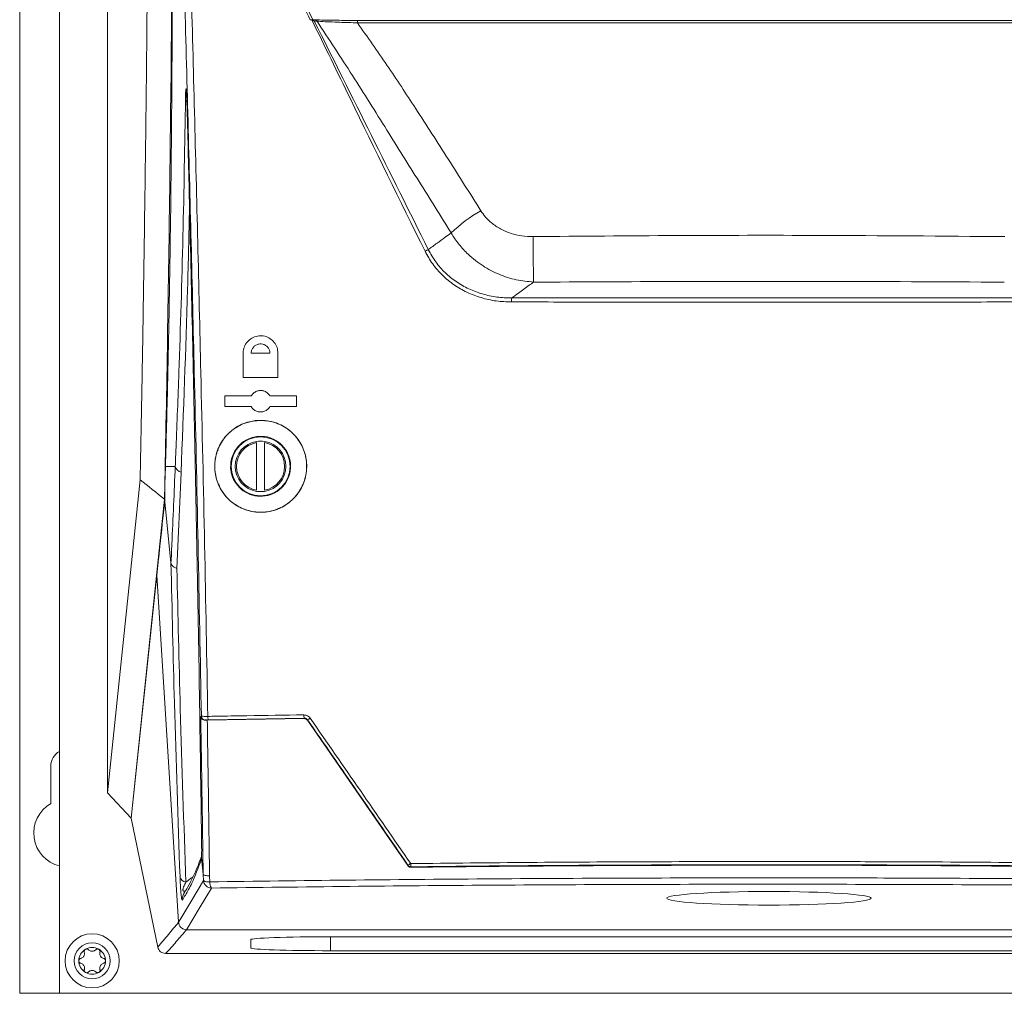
# Model space of a CAD drawing. Header units: millimetres. Extents: x 19 to 723, y 156 to 413.
# Tile 13 of 22: x 249 to 372, y 156 to 278. Entities that reach past the tile are written whole.
import ezdxf

# ---------------------------------------------------------------- set-up
doc = ezdxf.new("R2010")
doc.units = ezdxf.units.MM
doc.header["$LTSCALE"] = 2.5

msp = doc.modelspace()

# ---------------------------------------------------------------- linework, layer by layer
at = {"color": 7, "linetype": 'Continuous', "lineweight": 15}
for p, q in [((248.68, 156.33), (248.68, 413.33)), ((253.68, 413.33), (253.68, 156.33)), ((259.68, 387.83), (259.68, 181.49)), ((285.98, 278.29), (285.64, 278.31)), ((394.3, 278.4), (291.05, 278.4)), ((394.3, 278.1), (291.05, 278.1)), ((276.71, 236.65), (276.71, 233.59)), ((277.73, 236.65), (280.07, 236.65)), ((281.08, 233.59), (281.08, 236.65)), ((276.71, 233.59), (281.08, 233.59)), ((277.73, 231.29), (274.4, 231.29)), ((274.4, 231.29), (274.4, 229.94)), ((283.4, 231.29), (280.07, 231.29)), ((283.4, 229.94), (283.4, 231.29)), ((274.4, 229.94), (277.73, 229.94)), ((280.07, 229.94), (283.4, 229.94)), ((278.4, 219.46), (278.4, 225.42)), ((279.4, 225.42), (279.4, 219.46)), ((266.97, 222.44), (266.9, 220.23)), ((268.19, 222.44), (266.97, 222.44)), ((268.93, 221.69), (268.4, 209.62)), ((259.68, 181.49), (263.79, 220.77)), ((266.86, 218.29), (266.9, 220.23)), ((266.9, 220.23), (266.87, 217.98)), ((266.84, 218.32), (262.65, 178.32)), ((265.87, 208.78), (266.86, 218.29)), ((266.86, 218.32), (266.85, 218.32)), ((266.87, 217.98), (266.86, 218.29)), ((266.87, 217.98), (266.87, 217.98)), ((266.87, 217.98), (267.66, 210.34)), ((267.66, 210.34), (267.66, 210.34)), ((262.68, 178.32), (265.87, 208.78)), ((265.87, 208.78), (268.61, 165.24)), ((271.39, 191.01), (271.47, 191.1)), ((271.97, 190.62), (271.94, 190.59)), ((284.36, 190.79), (272.21, 190.6)), ((284.39, 190.85), (272.37, 190.66)), ((284.36, 190.79), (284.39, 190.85)), ((284.8, 190.64), (284.77, 190.58)), ((297.36, 172.35), (284.77, 190.58)), ((252.58, 180.12), (252.58, 184.83)), ((262.65, 178.32), (259.68, 181.49)), ((262.65, 178.32), (262.68, 178.32)), ((262.68, 178.32), (262.68, 178.32)), ((262.68, 178.32), (262.68, 178.32)), ((262.68, 178.32), (262.68, 178.32)), ((262.68, 178.31), (262.68, 178.32)), ((262.68, 178.31), (266.01, 162.12)), ((271.48, 173.37), (271.48, 173.36)), ((271.48, 173.36), (271.69, 171.24)), ((297.36, 172.35), (297.39, 172.41)), ((297.8, 172.2), (297.76, 172.14)), ((271.74, 170.46), (271.69, 171.24)), ((272.5, 171.07), (272.54, 170.32)), ((415.75, 164.31), (269.6, 164.31)), ((269.61, 164.31), (415.74, 164.31)), ((277.68, 162.02), (277.68, 163.07)), ((287.68, 163.42), (397.68, 163.42)), ((266.99, 161.33), (418.36, 161.33)), ((397.68, 161.67), (287.68, 161.67)), ((248.68, 156.33), (253.68, 156.33)), ((253.68, 156.33), (342.68, 156.33)), ((342.68, 156.33), (431.68, 156.33))]:
    msp.add_line(p, q, dxfattribs=at)
at = {"color": 106, "linetype": 'Continuous', "lineweight": 15}
for p, q in [((291.05, 278.4), (291.05, 278.1)), ((287.68, 163.42), (287.68, 161.67))]:
    msp.add_line(p, q, dxfattribs=at)
at = {"color": 7, "linetype": 'Continuous', "lineweight": 15, "flags": 128}
for points in [[(313.14, 245.56), (313.14, 245.95), (313.13, 246.47), (313.13, 247.11), (313.12, 247.84), (313.11, 248.65), (313.1, 249.51), (313.09, 250.39), (313.08, 251.27)], [(268.61, 165.24), (268.69, 165.38), (269.01, 165.91), (270.28, 168.03), (271.74, 170.46)], [(272.73, 169.53), (271.2, 166.97), (269.6, 164.31)]]:
    msp.add_lwpolyline(points, dxfattribs=at)
at = {"color": 106, "linetype": 'Continuous', "lineweight": 15, "flags": 128}
for points in [[(273.65, 220.22), (273.65, 220.23), (273.65, 220.25), (273.65, 220.25), (273.65, 220.26), (273.65, 220.25), (273.65, 220.25), (273.65, 220.25)], [(273.65, 220.21), (273.65, 220.2), (273.65, 220.19), (273.65, 220.18), (273.65, 220.17), (273.65, 220.18), (273.65, 220.19), (273.65, 220.2), (273.65, 220.22)], [(271.46, 173.07), (271.46, 173.25), (271.48, 173.42)]]:
    msp.add_lwpolyline(points, dxfattribs=at)
at = {"color": 7, "linetype": 'Continuous', "lineweight": 15}
for centre, radius in [((278.9, 222.44), 3.7), ((257.77, 160.4), 3.4), ((257.77, 160.4), 2.25)]:
    msp.add_circle(centre, radius, dxfattribs=at)
for centre, radius, start, end in [((285.8, 278.29), 0.178, 0.9841, 80.6713), ((316.35, 237.46), 19.68, 119.9191, 133.5135), ((313.86, 243.15), 3.48, 173.098, 181.4311), ((278.9, 222.44), 3.18, 99.0462, 260.9347), ((278.9, 222.44), 3.02, 99.524, 260.476), ((278.9, 222.44), 3.17, 80.9364, 99.0636), ((278.9, 222.44), 3.18, 279.0687, 80.9275), ((278.9, 222.44), 3.02, 279.524, 80.476), ((275.34, 224.38), 1.77, 178.3171, 179.3886), ((269.21, 222.7), 1.04, 194.2676, 254.4467), ((278.9, 222.44), 3.17, 260.9364, 279.0636), ((271.97, 191.12), 0.502, 182.1768, 269.629), ((272.97, 191.02), 0.702, 175.3411, 210.2674), ((285.13, 191.2), 0.823, 175.8045, 205.4107), ((283.89, 192.51), 2.07, 295.8142, 306.537), ((254.68, 184.83), 2.1, 118.4369, 180), ((254.68, 176.43), 4.25, 119.6116, 256.391), ((296.97, 173.59), 1.24, 289.3876, 307.5645), ((297.8, 172.7), 0.502, 215.2383, 269.7617), ((298.68, 172.54), 0.946, 176.5383, 201.2272), ((269.71, 171.2), 0.956, 195.593, 258.6163), ((272.34, 171.47), 1.17, 239.2719, 279.8428), ((272.74, 170.53), 1, 183.7583, 269.8587), ((273.76, 170.2), 1.23, 174.6756, 213.2965), ((257.77, 160.4), 1.68, 120, 180), ((257.77, 160.4), 1.68, 60, 120), ((257.77, 160.4), 1.68, 0, 60), ((257.77, 160.4), 1.2, 147.0052, 152.9948), ((256.18, 161.31), 0.626, 324.2287, 335.7713), ((257.77, 160.4), 1.2, 87.0052, 92.9948), ((257.77, 162.23), 0.626, 264.2287, 275.7713), ((257.77, 160.4), 1.2, 27.0052, 32.9948), ((259.35, 161.31), 0.626, 204.2287, 215.7713), ((257.77, 160.4), 1.68, 180, 240), ((257.77, 160.4), 1.2, 207.0052, 212.9948), ((256.18, 159.49), 0.626, 24.2287, 35.7713), ((257.77, 160.4), 1.68, 300, 0), ((257.77, 160.4), 1.2, 327.0052, 332.9948), ((259.35, 159.49), 0.626, 144.2287, 155.7713), ((257.77, 160.4), 1.67, 240, 300), ((257.77, 160.4), 1.2, 267.0052, 272.9948), ((257.77, 158.57), 0.626, 84.2287, 95.7713)]:
    msp.add_arc(centre, radius, start, end, dxfattribs=at)
at = {"color": 106, "linetype": 'Continuous', "lineweight": 15}
for centre, radius, start, end in [((270.15, 268.62), 0.675, 186.7259, 218.9887), ((270.56, 168.13), 1.49, 144.8625, 184.0149)]:
    msp.add_arc(centre, radius, start, end, dxfattribs=at)
at = {"color": 7, "linetype": 'Continuous', "lineweight": 15}
msp.add_ellipse((342.68, 168.25), major_axis=(12.83, 0), ratio=0.066434, dxfattribs=at)
for centre, start_param, end_param in [((287.68, 163.07), 1.570796, 3.141593), ((287.68, 162.02), 3.141593, 4.712389)]:
    msp.add_ellipse(centre, major_axis=(10, 0), ratio=0.034921, start_param=start_param, end_param=end_param, dxfattribs=at)
for points, knots in [([(263.79, 220.77), (263.8, 221.25), (263.82, 222.19), (263.85, 223.62), (263.87, 225.05), (263.9, 226.49), (263.93, 227.93), (263.96, 229.37), (263.98, 230.82), (264.01, 232.28), (264.04, 233.74), (264.06, 235.2), (264.09, 236.67), (264.11, 238.14), (264.14, 239.62), (264.16, 241.1), (264.18, 242.59), (264.21, 244.09), (264.23, 245.58), (264.25, 247.09), (264.28, 248.59), (264.3, 250.11), (264.32, 251.62), (264.34, 253.15), (264.36, 254.67), (264.42, 258.76), (264.51, 265.44), (264.61, 274.83), (264.7, 284.33), (264.78, 293.93), (264.84, 303.62), (264.9, 313.37), (264.93, 323.17), (264.95, 330.73), (264.96, 336.04), (264.96, 339.07), (264.97, 342.1), (264.97, 345.12), (264.97, 348.15), (264.96, 351.18), (264.96, 354.2), (264.96, 357.22), (264.95, 360.24), (264.94, 363.26), (264.94, 366.28), (264.93, 369.3), (264.92, 371.3), (264.91, 372.31)], [0, 0, 0, 0, 0.010423, 0.020842, 0.031257, 0.041668, 0.052076, 0.062482, 0.072885, 0.083287, 0.093687, 0.104086, 0.114485, 0.124885, 0.135284, 0.145685, 0.156087, 0.166492, 0.176898, 0.187308, 0.197721, 0.208137, 0.218558, 0.228984, 0.239415, 0.249851, 0.312421, 0.374901, 0.43739, 0.499989, 0.562619, 0.625133, 0.687632, 0.750216, 0.769475, 0.788717, 0.807943, 0.827156, 0.84636, 0.865558, 0.884752, 0.903945, 0.92314, 0.94234, 0.961548, 0.980767, 1, 1, 1, 1]), ([(271.47, 191.1), (271.33, 198.27), (271.07, 212.6), (270.63, 232.43), (270.19, 250.5), (269.77, 266.78), (269.33, 283.11), (269.04, 294.01), (268.9, 299.46)], [0, 0, 0, 0, 0.200041, 0.400359, 0.549985, 0.699725, 0.849806, 1, 1, 1, 1]), ([(269.76, 299.49), (269.9, 294.05), (270.19, 283.17), (270.61, 266.84), (271.02, 250.51), (271.45, 232.41), (271.89, 212.56), (272.15, 198.24), (272.27, 191.07)], [0, 0, 0, 0, 0.149787, 0.299686, 0.449922, 0.600273, 0.8, 1, 1, 1, 1]), ([(285.14, 278.48), (284.51, 279.73), (283.27, 282.23), (281.41, 285.98), (279.56, 289.74), (277.33, 294.25), (275.73, 297.51), (274.74, 299.51)], [0, 0, 0, 0, 0.1784278, 0.3568616, 0.5353128, 0.7137697, 1, 1, 1, 1]), ([(275.06, 299.51), (276.02, 297.54), (279.47, 290.52), (282.95, 283.52), (285.45, 278.48)], [0, 0, 0, 0, 0.280626, 1, 1, 1, 1]), ([(267.9, 298.71), (267.8, 284.58), (267.67, 270.67), (267.32, 243.74), (267.1, 230.72), (266.85, 218.32)], [0, 0, 0, 0, 0.5, 0.5, 1, 1, 1, 1]), ([(267.91, 297.48), (267.89, 292.74), (267.84, 283.26), (267.77, 269.49), (267.65, 256.14), (267.47, 243.97), (267.25, 232.71), (267.06, 225.86), (266.97, 222.44)], [0, 0, 0, 0, 0.180729, 0.362069, 0.5351, 0.70867, 0.854335, 1, 1, 1, 1]), ([(285.33, 278.47), (285.32, 278.47), (285.25, 278.49), (285.19, 278.48), (285.14, 278.48)], [0, 0, 0, 0, 0.1656406, 1, 1, 1, 1]), ([(285.44, 278.48), (285.43, 278.48), (285.42, 278.48), (285.36, 278.48), (285.28, 278.48), (285.21, 278.49), (285.16, 278.48), (285.14, 278.48)], [0, 0, 0, 0, 0.207028, 0.414366, 0.61762, 0.856282, 1, 1, 1, 1]), ([(299.53, 249.44), (296.4, 255.81), (291.66, 265.48), (286.94, 275.17), (285.33, 278.47)], [0, 0, 0, 0, 0.659019, 1, 1, 1, 1]), ([(285.5, 278.4), (285.49, 278.4), (285.44, 278.43), (285.38, 278.45), (285.33, 278.47)], [0, 0, 0, 0, 0.163959, 1, 1, 1, 1]), ([(285.44, 278.48), (285.45, 278.48), (285.57, 278.47), (285.7, 278.47), (285.83, 278.47)], [0, 0, 0, 0, 0.020886, 1, 1, 1, 1]), ([(285.5, 278.4), (285.52, 278.38), (285.57, 278.35), (285.62, 278.32), (285.64, 278.31), (285.64, 278.31), (285.64, 278.31), (285.64, 278.31), (285.64, 278.31)], [0, 0, 0, 0, 0.500076, 0.966493, 0.990818, 0.9973, 0.999679, 1, 1, 1, 1]), ([(285.64, 278.31), (288.03, 273.53), (292.8, 263.98), (297.56, 254.43), (299.94, 249.65)], [0, 0, 0, 0, 0.500028, 1, 1, 1, 1]), ([(285.83, 278.47), (285.98, 278.46), (286.49, 278.45), (287.46, 278.43), (288.68, 278.41), (289.89, 278.4), (290.66, 278.4), (291.05, 278.4)], [0, 0, 0, 0, 0.099389, 0.341187, 0.589364, 0.79268, 1, 1, 1, 1]), ([(302.8, 251.74), (301.46, 253.89), (298.78, 258.19), (294.66, 264.77), (290.45, 271.51), (287.47, 276.03), (285.98, 278.29)], [0, 0, 0, 0, 0.242594, 0.485203, 0.742527, 1, 1, 1, 1]), ([(291.05, 278.1), (290.68, 278.11), (289.93, 278.13), (288.77, 278.17), (287.57, 278.21), (286.63, 278.26), (286.13, 278.29), (285.98, 278.29)], [0, 0, 0, 0, 0.203168, 0.410359, 0.652477, 0.900637, 1, 1, 1, 1]), ([(291.05, 278.1), (292.29, 276.34), (294.79, 272.8), (298.55, 267.06), (302.47, 260.97), (305.18, 256.67), (306.53, 254.52)], [0, 0, 0, 0, 0.229572, 0.459314, 0.729647, 1, 1, 1, 1]), ([(269.48, 268.54), (269.48, 268.93), (269.49, 269.43), (269.52, 269.77), (269.54, 269.83), (269.56, 269.74), (269.59, 269.51), (269.62, 269.05), (269.66, 268.08), (269.68, 267.22), (269.7, 266.65)], [0, 0, 0, 0, 0.241937, 0.3159029, 0.3904849, 0.4482475, 0.5059702, 0.5880942, 0.7247329, 1, 1, 1, 1]), ([(269.58, 269.54), (269.58, 269.54), (269.58, 269.54), (269.58, 269.51), (269.59, 269.42), (269.6, 269.22), (269.62, 268.85), (269.65, 268.27), (269.68, 267.45), (269.7, 266.81), (269.7, 266.44), (269.7, 266.43)], [0, 0, 0, 0, 0.012584, 0.043211, 0.090788, 0.16488, 0.277933, 0.457694, 0.6855, 0.984635, 1, 1, 1, 1]), ([(268.19, 222.44), (268.23, 223.23), (268.39, 227.15), (268.75, 236.77), (269.2, 251.33), (269.38, 262.8), (269.48, 268.54)], [0, 0, 0, 0, 0.051305, 0.256525, 0.628244, 1, 1, 1, 1]), ([(269.7, 266.65), (269.75, 264.68), (269.85, 260.74), (270.07, 251.39), (270.37, 238.6), (270.59, 227.83), (270.71, 222.44)], [0, 0, 0, 0, 0.133288, 0.266589, 0.63316, 1, 1, 1, 1]), ([(306.53, 254.52), (306.72, 254.25), (307.11, 253.7), (307.93, 252.91), (309, 252.19), (310.29, 251.65), (311.67, 251.31), (312.61, 251.28), (313.08, 251.27)], [0, 0, 0, 0, 0.131635, 0.266662, 0.446999, 0.634348, 0.814607, 1, 1, 1, 1]), ([(299.94, 249.65), (300.31, 249.91), (301.01, 250.43), (301.96, 251.12), (302.55, 251.55), (302.8, 251.74)], [0, 0, 0, 0, 0.383759, 0.737611, 1, 1, 1, 1]), ([(313.14, 245.56), (312.42, 245.64), (310.95, 245.79), (308.8, 246.49), (306.75, 247.55), (305.07, 248.87), (303.74, 250.29), (303.11, 251.25), (302.8, 251.74)], [0, 0, 0, 0, 0.175399, 0.356202, 0.537321, 0.725125, 0.861046, 1, 1, 1, 1]), ([(313.08, 251.27), (319.06, 251.32), (331.03, 251.43), (350.76, 251.45), (364.51, 251.33), (372.27, 251.27)], [0, 0, 0, 0, 0.3032402, 0.6064962, 1, 1, 1, 1]), ([(299.53, 249.44), (299.57, 249.46), (299.65, 249.5), (299.76, 249.55), (299.87, 249.61), (299.92, 249.63), (299.94, 249.65)], [0, 0, 0, 0, 0.245343, 0.5, 0.754657, 1, 1, 1, 1]), ([(299.94, 249.65), (300.24, 249.12), (300.82, 248.07), (302.02, 246.72), (303.42, 245.58), (305.01, 244.67), (306.73, 244.03), (308.55, 243.64), (309.79, 243.59), (310.41, 243.57)], [0, 0, 0, 0, 0.140865, 0.281735, 0.422581, 0.563481, 0.708644, 0.853877, 1, 1, 1, 1]), ([(310.39, 243.07), (309.74, 243.09), (308.46, 243.14), (306.57, 243.57), (304.79, 244.24), (303.14, 245.19), (301.69, 246.38), (300.44, 247.8), (299.83, 248.89), (299.53, 249.44)], [0, 0, 0, 0, 0.1455864, 0.2906027, 0.4355536, 0.5766101, 0.7176183, 0.8588112, 1, 1, 1, 1]), ([(313.14, 245.56), (312.96, 245.43), (312.34, 244.97), (311.43, 244.31), (310.69, 243.78), (310.41, 243.57)], [0, 0, 0, 0, 0.194434, 0.691183, 1, 1, 1, 1]), ([(372.21, 245.56), (364.46, 245.6), (344.77, 245.71), (325.08, 245.62), (313.14, 245.56)], [0, 0, 0, 0, 0.393479, 1, 1, 1, 1]), ([(310.41, 243.57), (317.4, 243.57), (331.37, 243.57), (349.14, 243.57), (363.65, 243.57), (371.18, 243.57), (374.94, 243.57)], [0, 0, 0, 0, 0.325281, 0.649808, 0.824847, 1, 1, 1, 1]), ([(374.96, 243.07), (371.2, 243.07), (363.67, 243.06), (352.64, 243.06), (341.87, 243.06), (331.38, 243.06), (320.88, 243.06), (313.89, 243.07), (310.39, 243.07)], [0, 0, 0, 0, 0.175029, 0.350175, 0.512397, 0.674713, 0.837309, 1, 1, 1, 1]), ([(281.08, 236.65), (281.06, 236.89), (281.01, 237.37), (280.64, 238.02), (280.1, 238.52), (279.42, 238.81), (278.68, 238.86), (277.97, 238.67), (277.34, 238.24), (276.9, 237.63), (276.73, 237.06), (276.72, 236.73), (276.71, 236.65)], [0, 0, 0, 0, 0.1054465, 0.2109198, 0.3158706, 0.4210667, 0.5274228, 0.6353911, 0.7447606, 0.8546906, 0.9640372, 1, 1, 1, 1]), ([(280.07, 236.65), (280.05, 236.78), (280.03, 237.03), (279.83, 237.38), (279.54, 237.65), (279.18, 237.8), (278.78, 237.83), (278.4, 237.73), (278.06, 237.5), (277.83, 237.17), (277.74, 236.87), (277.73, 236.69), (277.73, 236.65)], [0, 0, 0, 0, 0.105432, 0.210891, 0.31582, 0.421003, 0.527366, 0.635355, 0.74474, 0.854666, 0.96399, 1, 1, 1, 1]), ([(280.07, 231.29), (279.98, 231.41), (279.8, 231.66), (279.41, 231.89), (278.97, 231.99), (278.51, 231.94), (278.09, 231.73), (277.85, 231.48), (277.75, 231.32), (277.73, 231.29)], [0, 0, 0, 0, 0.157139, 0.314249, 0.472246, 0.632629, 0.79565, 0.960434, 1, 1, 1, 1]), ([(277.73, 229.94), (277.81, 229.82), (277.99, 229.57), (278.38, 229.34), (278.83, 229.24), (279.28, 229.3), (279.7, 229.5), (279.95, 229.75), (280.05, 229.91), (280.07, 229.94)], [0, 0, 0, 0, 0.15707, 0.314111, 0.472092, 0.632544, 0.79565, 0.960448, 1, 1, 1, 1]), ([(278.22, 228.18), (278.87, 228.19), (280.16, 228.22), (282, 227.44), (283.47, 226.16), (284.43, 224.46), (284.78, 222.55), (284.49, 220.63), (283.59, 218.89), (282.14, 217.54), (280.3, 216.74), (278.3, 216.61), (276.37, 217.15), (274.76, 218.3), (273.63, 219.89), (273.09, 221.75), (273.17, 223.68), (273.89, 225.5), (275.18, 226.99), (276.72, 227.89), (277.79, 228.09), (278.22, 228.18)], [0, 0, 0, 0, 0.0536129, 0.1072556, 0.1601793, 0.2124864, 0.2647621, 0.3175761, 0.3712849, 0.4259061, 0.4810836, 0.5361885, 0.5905726, 0.6438904, 0.6962968, 0.7483764, 0.8008579, 0.8542849, 0.9087786, 0.9639737, 1, 1, 1, 1]), ([(279.44, 228.2), (278.77, 228.2), (277.45, 228.18), (275.63, 227.33), (274.19, 225.96), (273.28, 224.17), (273.03, 222.17), (273.47, 220.23), (274.5, 218.56), (276.02, 217.34), (277.83, 216.67), (279.78, 216.64), (281.66, 217.25), (283.24, 218.46), (284.33, 220.15), (284.79, 222.11), (284.56, 224.09), (283.7, 225.87), (282.32, 227.24), (280.81, 228), (279.81, 228.15), (279.44, 228.2)], [0, 0, 0, 0, 0.054456, 0.108886, 0.163927, 0.219209, 0.273993, 0.327745, 0.380437, 0.432554, 0.484822, 0.537861, 0.591936, 0.646863, 0.702092, 0.756953, 0.810955, 0.863991, 0.916358, 0.968606, 1, 1, 1, 1]), ([(278.45, 226.19), (278.88, 226.2), (279.72, 226.22), (280.92, 225.71), (281.88, 224.87), (282.51, 223.76), (282.74, 222.51), (282.55, 221.26), (281.96, 220.12), (281.01, 219.24), (279.81, 218.72), (278.5, 218.63), (277.25, 218.99), (276.2, 219.74), (275.46, 220.78), (275.1, 221.99), (275.16, 223.25), (275.63, 224.44), (276.47, 225.41), (277.47, 226), (278.18, 226.13), (278.45, 226.19)], [0, 0, 0, 0, 0.053636, 0.107302, 0.160236, 0.21253, 0.264781, 0.31758, 0.371297, 0.425943, 0.481141, 0.536242, 0.590601, 0.643899, 0.696311, 0.748416, 0.800917, 0.854339, 0.908807, 0.963981, 1, 1, 1, 1]), ([(267.66, 210.34), (267.7, 211.12), (267.88, 215.15), (268.06, 219.19), (268.19, 222.44)], [0, 0, 0, 0, 0.194147, 1, 1, 1, 1]), ([(270.71, 222.44), (270.78, 218.53), (270.98, 208.59), (271.26, 192.67), (271.42, 180.73), (271.5, 174.75)], [0, 0, 0, 0, 0.244495, 0.622076, 1, 1, 1, 1]), ([(265.87, 208.78), (266, 210), (266.34, 213.09), (266.67, 216.14), (266.87, 217.98)], [0, 0, 0, 0, 0.395992, 1, 1, 1, 1]), ([(268.79, 170.94), (268.54, 178.21), (268.09, 191.36), (267.8, 204.47), (267.66, 210.34)], [0, 0, 0, 0, 0.552201, 1, 1, 1, 1]), ([(267.66, 210.34), (267.69, 210.23), (267.75, 210.03), (268.03, 209.79), (268.27, 209.66), (268.39, 209.62), (268.4, 209.62)], [0, 0, 0, 0, 0.352746, 0.705487, 0.977917, 1, 1, 1, 1]), ([(268.4, 209.62), (268.53, 203.76), (268.83, 190.67), (269.28, 177.52), (269.52, 170.26)], [0, 0, 0, 0, 0.447312, 1, 1, 1, 1]), ([(271.7, 171.23), (271.65, 174.38), (271.56, 180.8), (271.45, 187.41), (271.39, 190.85), (271.39, 191.01)], [0, 0, 0, 0, 0.479652, 0.97524, 1, 1, 1, 1]), ([(271.94, 190.59), (271.87, 190.6), (271.71, 190.61), (271.52, 190.74), (271.42, 190.88), (271.4, 190.98), (271.39, 191.01), (271.39, 191.01)], [0, 0, 0, 0, 0.23699, 0.51129, 0.855247, 0.993974, 1, 1, 1, 1]), ([(271.47, 191.1), (271.48, 191.1), (271.52, 191.09), (271.7, 191.08), (271.95, 191.07), (272.15, 191.07), (272.26, 191.07), (272.27, 191.07)], [0, 0, 0, 0, 0.245595, 0.498129, 0.747904, 0.963925, 1, 1, 1, 1]), ([(271.94, 190.59), (271.95, 190.59), (272.03, 190.6), (272.12, 190.6), (272.21, 190.6)], [0, 0, 0, 0, 0.046669, 1, 1, 1, 1]), ([(272.37, 190.66), (272.32, 190.66), (272.21, 190.66), (272.08, 190.65), (271.99, 190.64), (271.97, 190.63), (271.97, 190.62)], [0, 0, 0, 0, 0.249037, 0.497892, 0.751627, 1, 1, 1, 1]), ([(272.21, 190.6), (272.26, 187.24), (272.37, 180.72), (272.45, 174.22), (272.5, 171.07)], [0, 0, 0, 0, 0.514377, 1, 1, 1, 1]), ([(272.27, 191.07), (272.6, 191.08), (274.24, 191.11), (278.24, 191.17), (281.93, 191.23), (284.31, 191.26)], [0, 0, 0, 0, 0.081791, 0.40896, 1, 1, 1, 1]), ([(285.13, 190.84), (285.06, 190.92), (284.93, 191.08), (284.63, 191.24), (284.42, 191.25), (284.31, 191.26)], [0, 0, 0, 0, 0.316204, 0.658261, 1, 1, 1, 1]), ([(284.77, 190.58), (284.73, 190.62), (284.66, 190.71), (284.51, 190.78), (284.41, 190.79), (284.36, 190.79)], [0, 0, 0, 0, 0.3333173, 0.6666675, 1, 1, 1, 1]), ([(284.39, 190.85), (284.44, 190.85), (284.55, 190.84), (284.7, 190.76), (284.76, 190.68), (284.8, 190.64)], [0, 0, 0, 0, 0.349105, 0.687511, 1, 1, 1, 1]), ([(297.39, 172.41), (295.29, 175.46), (291.1, 181.54), (286.89, 187.62), (284.8, 190.64)], [0, 0, 0, 0, 0.501939, 1, 1, 1, 1]), ([(285.13, 190.84), (287.23, 187.81), (291.44, 181.73), (295.63, 175.65), (297.73, 172.6)], [0, 0, 0, 0, 0.498052, 1, 1, 1, 1]), ([(271.5, 174.75), (271.51, 174.5), (271.51, 174), (271.49, 173.57), (271.48, 173.39), (271.48, 173.37)], [0, 0, 0, 0, 0.460007, 0.922567, 1, 1, 1, 1]), ([(271.46, 173.07), (271.07, 172.04), (270.42, 170.35), (269.61, 168.85), (269.2, 168.23), (269.07, 168.02)], [0, 0, 0, 0, 0.504697, 0.834902, 1, 1, 1, 1]), ([(271.45, 173.42), (271.41, 173.3), (271.16, 172.6), (270.71, 171.52), (270.09, 170.22), (269.63, 169.4), (269.38, 169.06), (269.33, 168.99)], [0, 0, 0, 0, 0.05677, 0.34168, 0.634877, 0.925394, 1, 1, 1, 1]), ([(271.48, 173.36), (271.48, 173.32), (271.47, 173.16), (271.46, 173.11), (271.46, 173.07)], [0, 0, 0, 0, 0.287717, 1, 1, 1, 1]), ([(271.47, 173.46), (271.47, 173.43), (271.47, 173.36), (271.47, 173.35), (271.47, 173.37), (271.48, 173.41), (271.48, 173.43)], [0, 0, 0, 0, 0.4014514, 0.6783047, 0.8771047, 1, 1, 1, 1]), ([(297.76, 172.14), (297.71, 172.15), (297.6, 172.15), (297.46, 172.23), (297.39, 172.31), (297.36, 172.35)], [0, 0, 0, 0, 0.337658, 0.6756075, 1, 1, 1, 1]), ([(297.73, 172.6), (302.71, 172.65), (312.65, 172.76), (327.65, 172.84), (338.52, 172.86), (347.76, 172.86), (357.39, 172.84), (371.55, 172.77), (382.26, 172.65), (387.62, 172.6)], [0, 0, 0, 0, 0.1666396, 0.3333585, 0.4999986, 0.5281954, 0.6409942, 0.8204972, 1, 1, 1, 1]), ([(297.76, 172.14), (301.45, 172.18), (308.82, 172.26), (319.94, 172.34), (331.1, 172.39), (342.34, 172.4), (353.62, 172.39), (364.96, 172.34), (376.29, 172.26), (383.82, 172.18), (387.59, 172.14)], [0, 0, 0, 0, 0.12366, 0.24732, 0.371504, 0.495688, 0.62149, 0.747293, 0.873646, 1, 1, 1, 1]), ([(387.56, 172.2), (383.84, 172.24), (376.41, 172.32), (365.2, 172.4), (353.95, 172.44), (342.69, 172.46), (331.45, 172.44), (320.22, 172.4), (308.99, 172.32), (301.53, 172.24), (297.8, 172.2)], [0, 0, 0, 0, 0.124733, 0.249467, 0.374733, 0.5, 0.624734, 0.749467, 0.874734, 1, 1, 1, 1]), ([(269.07, 168.02), (269.05, 168.02), (269.03, 168.02), (268.98, 168.24), (268.94, 168.55), (268.91, 168.94), (268.87, 169.42), (268.82, 170.14), (268.81, 170.61), (268.79, 170.94)], [0, 0, 0, 0, 0.202766, 0.3522, 0.442012, 0.537526, 0.646518, 0.754592, 1, 1, 1, 1]), ([(271.69, 171.24), (271.69, 171.24), (271.7, 171.23), (271.7, 171.23), (271.7, 171.23)], [0, 0, 0, 0, 0.55542, 1, 1, 1, 1]), ([(272.5, 171.07), (272.49, 171.07), (272.4, 171.07), (272.2, 171.08), (271.95, 171.11), (271.76, 171.16), (271.72, 171.21), (271.7, 171.23)], [0, 0, 0, 0, 0.024932, 0.216811, 0.477896, 0.738947, 1, 1, 1, 1]), ([(272.54, 170.32), (278.27, 170.39), (289.73, 170.54), (307.17, 170.69), (324.75, 170.79), (337.64, 170.81), (348.96, 170.81), (360.44, 170.79), (376.87, 170.7), (394.94, 170.55), (406.86, 170.39), (412.82, 170.32)], [0, 0, 0, 0, 0.123943, 0.247887, 0.373144, 0.498401, 0.521423, 0.613527, 0.742321, 0.871206, 1, 1, 1, 1]), ([(412.62, 169.53), (406.87, 169.6), (395.36, 169.75), (377.86, 169.9), (360.21, 169.99), (342.55, 170.02), (324.99, 169.99), (307.52, 169.9), (290.06, 169.75), (278.51, 169.6), (272.73, 169.53)], [0, 0, 0, 0, 0.124731, 0.249462, 0.375529, 0.501597, 0.625543, 0.749489, 0.874745, 1, 1, 1, 1]), ([(266.01, 162.12), (266.24, 162.4), (266.46, 162.67), (266.9, 163.19), (267.12, 163.45), (267.77, 164.23), (268.19, 164.74), (268.62, 165.24)], [0, 0, 0, 0, 0.25, 0.25, 0.5, 0.5, 1, 1, 1, 1]), ([(269.61, 164.31), (269.19, 163.81), (268.76, 163.31), (267.89, 162.32), (267.46, 161.82), (266.99, 161.33)], [0, 0, 0, 0, 0.5, 0.5, 1, 1, 1, 1]), ([(269.6, 164.31), (269.49, 164.32), (269.27, 164.34), (268.98, 164.51), (268.75, 164.75), (268.64, 165.02), (268.62, 165.19), (268.61, 165.24)], [0, 0, 0, 0, 0.218894, 0.437764, 0.657565, 0.881006, 1, 1, 1, 1]), ([(256.93, 161.85), (256.92, 161.85), (256.89, 161.83), (256.84, 161.78), (256.79, 161.69), (256.76, 161.59), (256.78, 161.53), (256.78, 161.49)], [0, 0, 0, 0, 0.040583, 0.263821, 0.488507, 0.724483, 1, 1, 1, 1]), ([(257.31, 161.79), (257.28, 161.82), (257.23, 161.87), (257.12, 161.9), (257.01, 161.89), (256.95, 161.86), (256.93, 161.85)], [0, 0, 0, 0, 0.2755503, 0.5519351, 0.806637, 1, 1, 1, 1]), ([(258.6, 161.85), (258.6, 161.85), (258.56, 161.87), (258.5, 161.89), (258.4, 161.89), (258.3, 161.86), (258.25, 161.82), (258.22, 161.79)], [0, 0, 0, 0, 0.040583, 0.263821, 0.488507, 0.724483, 1, 1, 1, 1]), ([(258.75, 161.49), (258.75, 161.53), (258.77, 161.6), (258.74, 161.71), (258.68, 161.8), (258.63, 161.83), (258.6, 161.85)], [0, 0, 0, 0, 0.27555, 0.551935, 0.806637, 1, 1, 1, 1]), ([(266.99, 161.33), (266.76, 161.33), (266.54, 161.4), (266.18, 161.69), (266.06, 161.9), (266.01, 162.12)], [0, 0, 0, 0, 0.5, 0.5, 1, 1, 1, 1]), ([(256.33, 160.7), (256.3, 160.69), (256.23, 160.67), (256.15, 160.59), (256.1, 160.49), (256.09, 160.43), (256.09, 160.4)], [0, 0, 0, 0, 0.27555, 0.551935, 0.806637, 1, 1, 1, 1]), ([(256.69, 160.95), (256.65, 160.9), (256.57, 160.8), (256.44, 160.73), (256.36, 160.71), (256.33, 160.7)], [0, 0, 0, 0, 0.408992, 0.815631, 1, 1, 1, 1]), ([(256.78, 161.49), (256.8, 161.42), (256.82, 161.3), (256.79, 161.15), (256.76, 161.08), (256.75, 161.06)], [0, 0, 0, 0, 0.470128, 0.863222, 1, 1, 1, 1]), ([(257.7, 161.6), (257.64, 161.62), (257.52, 161.64), (257.39, 161.72), (257.33, 161.78), (257.31, 161.79)], [0, 0, 0, 0, 0.408992, 0.815631, 1, 1, 1, 1]), ([(258.22, 161.79), (258.17, 161.75), (258.08, 161.67), (257.93, 161.62), (257.85, 161.61), (257.83, 161.6)], [0, 0, 0, 0, 0.4701276, 0.8632219, 1, 1, 1, 1]), ([(258.78, 161.06), (258.76, 161.12), (258.71, 161.24), (258.72, 161.38), (258.74, 161.47), (258.75, 161.49)], [0, 0, 0, 0, 0.408992, 0.815631, 1, 1, 1, 1]), ([(259.2, 160.7), (259.14, 160.73), (259.02, 160.77), (258.9, 160.87), (258.85, 160.93), (258.84, 160.95)], [0, 0, 0, 0, 0.470128, 0.863222, 1, 1, 1, 1]), ([(259.44, 160.4), (259.44, 160.41), (259.44, 160.44), (259.42, 160.51), (259.38, 160.6), (259.3, 160.67), (259.24, 160.69), (259.2, 160.7)], [0, 0, 0, 0, 0.040583, 0.263821, 0.488507, 0.724483, 1, 1, 1, 1]), ([(256.09, 160.4), (256.09, 160.39), (256.09, 160.36), (256.11, 160.29), (256.16, 160.2), (256.23, 160.13), (256.3, 160.11), (256.33, 160.1)], [0, 0, 0, 0, 0.040583, 0.263821, 0.488507, 0.724483, 1, 1, 1, 1]), ([(256.33, 160.1), (256.39, 160.07), (256.51, 160.03), (256.63, 159.93), (256.68, 159.87), (256.69, 159.85)], [0, 0, 0, 0, 0.4701276, 0.8632219, 1, 1, 1, 1]), ([(256.75, 159.74), (256.78, 159.68), (256.82, 159.56), (256.81, 159.42), (256.79, 159.33), (256.78, 159.31)], [0, 0, 0, 0, 0.408992, 0.815631, 1, 1, 1, 1]), ([(258.75, 159.31), (258.73, 159.38), (258.71, 159.5), (258.74, 159.65), (258.77, 159.72), (258.78, 159.74)], [0, 0, 0, 0, 0.470128, 0.863222, 1, 1, 1, 1]), ([(258.84, 159.85), (258.88, 159.9), (258.96, 160), (259.1, 160.07), (259.18, 160.09), (259.2, 160.1)], [0, 0, 0, 0, 0.408992, 0.815631, 1, 1, 1, 1]), ([(259.2, 160.1), (259.24, 160.11), (259.3, 160.13), (259.39, 160.21), (259.43, 160.31), (259.44, 160.37), (259.44, 160.4)], [0, 0, 0, 0, 0.27555, 0.551935, 0.806637, 1, 1, 1, 1]), ([(256.78, 159.31), (256.78, 159.27), (256.76, 159.2), (256.79, 159.09), (256.85, 159), (256.9, 158.97), (256.93, 158.95)], [0, 0, 0, 0, 0.27555, 0.551935, 0.806637, 1, 1, 1, 1]), ([(256.93, 158.95), (256.93, 158.95), (256.97, 158.93), (257.04, 158.91), (257.13, 158.91), (257.23, 158.94), (257.28, 158.98), (257.31, 159)], [0, 0, 0, 0, 0.040583, 0.263821, 0.488507, 0.724483, 1, 1, 1, 1]), ([(257.31, 159), (257.36, 159.05), (257.45, 159.13), (257.6, 159.18), (257.68, 159.19), (257.7, 159.2)], [0, 0, 0, 0, 0.470128, 0.863222, 1, 1, 1, 1]), ([(257.83, 159.2), (257.89, 159.18), (258.02, 159.16), (258.14, 159.08), (258.2, 159.02), (258.22, 159)], [0, 0, 0, 0, 0.408992, 0.815631, 1, 1, 1, 1]), ([(258.22, 159), (258.25, 158.98), (258.3, 158.93), (258.41, 158.9), (258.52, 158.91), (258.58, 158.94), (258.6, 158.95)], [0, 0, 0, 0, 0.27555, 0.551935, 0.806637, 1, 1, 1, 1]), ([(258.6, 158.95), (258.61, 158.95), (258.64, 158.97), (258.69, 159.02), (258.74, 159.11), (258.77, 159.21), (258.75, 159.27), (258.75, 159.31)], [0, 0, 0, 0, 0.040583, 0.263821, 0.488507, 0.724483, 1, 1, 1, 1])]:
    msp.add_open_spline(points, degree=3, knots=knots, dxfattribs=at)
at = {"color": 106, "linetype": 'Continuous', "lineweight": 15}
for points, knots in [([(269.99, 254.93), (269.91, 251.51), (269.65, 240.4), (269.22, 229.35), (268.93, 221.69)], [0, 0, 0, 0, 0.307301, 1, 1, 1, 1]), ([(269.52, 170.26), (269.71, 170.4), (270.01, 170.64), (270.31, 170.87), (270.43, 170.96)], [0, 0, 0, 0, 0.624262, 1, 1, 1, 1]), ([(269.52, 170.26), (269.45, 170.11), (269.33, 169.9), (269.21, 169.59), (269.17, 169.41), (269.16, 169.31), (269.16, 169.25), (269.17, 169.2), (269.19, 169.15), (269.25, 169.11), (269.31, 169.13), (269.35, 169.14)], [0, 0, 0, 0, 0.355835, 0.534165, 0.623909, 0.656684, 0.689766, 0.718902, 0.758038, 0.828988, 1, 1, 1, 1])]:
    msp.add_open_spline(points, degree=3, knots=knots, dxfattribs=at)
at = {"color": 7, "linetype": 'Continuous', "lineweight": 15}
for points in [[(263.79, 220.77), (264.81, 219.96), (265.82, 219.14), (266.84, 218.31)], [(262.68, 178.32), (262.68, 178.32), (262.68, 178.32), (262.68, 178.31)]]:
    msp.add_open_spline(points, degree=3, dxfattribs=at)

doc.saveas('drawing.dxf')
